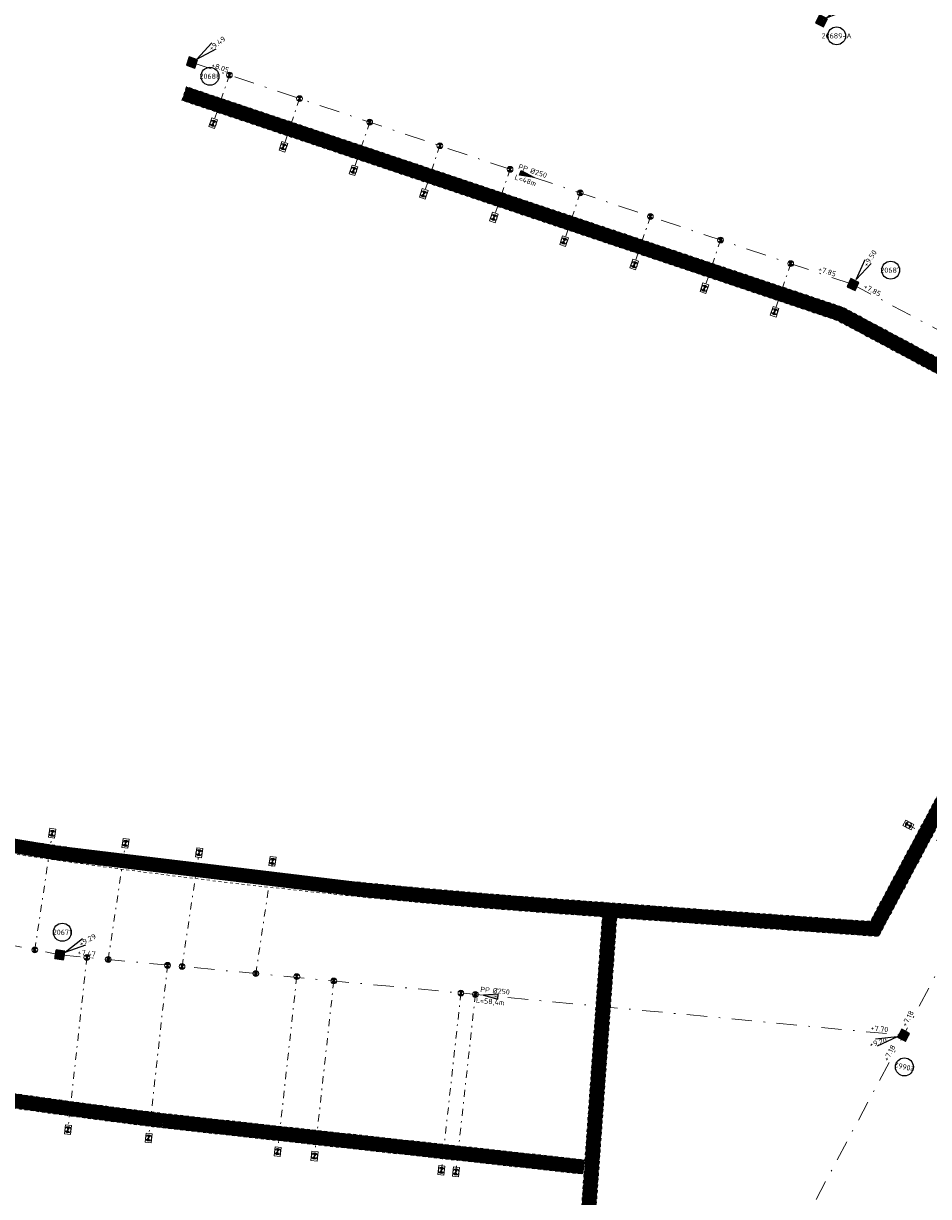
# Model space of a CAD drawing. Header units: metres. Extents: x 166295 to 169354, y 462100 to 463391.
# Tile 15 of 27: x 167699 to 167761, y 462588 to 462669. Entities that reach past the tile are written whole.
import ezdxf
from ezdxf.enums import TextEntityAlignment as Align

# ---------------------------------------------------------------- set-up
doc = ezdxf.new("R2010")
doc.units = ezdxf.units.M
doc.header["$LTSCALE"] = 0.2
for name, pattern in [('NLCS-HIDDEN', [4, 2, -2]), ('RI-VWA_HUISAANSLUITING', [6.1, 2.5, -1.8, 0, -1.8]), ('RI-VWA_PE', [15, 7, -4, 0, -4])]:
    doc.linetypes.add(name, pattern=pattern)
for name, color, linetype, lineweight in [('B-WE-KL-TRACE_WENSTRACE-G', 8, 'NLCS-HIDDEN', 18), ('B-WE-KL-TRACE_WENSTRACE-G2', 252, 'Continuous', 35), ('B-WE-RI-VWA_HUISAANSLUITING_PP_125-G', 252, 'RI-VWA_HUISAANSLUITING', 18), ('B-WE-RI-VWA_HULPSTUK-ONTSTOPPINGSSTUK_PP_125-S', 252, 'Continuous', 20), ('B-WE-RI-VWA_HULPSTUK_INLAAT-KNEVELINLAAT_250-125-G', 252, 'Continuous', 20), ('B-WE-RI-VWA_PUTNUMMER-S', 252, 'Continuous', 25), ('B-WE-RI-VWA_RIOOLPUT_INSPECTIEPUT-S', 252, 'Continuous', 25), ('B-WE-RI-VWA_STROOMRICHTING-S', 252, 'Continuous', 25), ('B-WE-RI-VWA_TRANSPORTLEIDING_PE_250-G', 252, 'RI-VWA_PE', 18), ('N-WE-RI-VWA_PUTNUMMER-S', 32, 'Continuous', 25), ('N-WE-RI-VWA_RIOOLPUT_INSPECTIEPUT-S', 32, 'Continuous', 25)]:
    doc.layers.add(name, color=color, linetype=linetype, lineweight=lineweight)
doc.styles.add('NLCS-ISO', font='NLCS-ISO.ttf')

# ---------------------------------------------------------------- blocks, each defined once
blk = doc.blocks.new('*U92')
at = {"ltscale": 0.1}
blk.add_hatch(color=256, dxfattribs=at).paths.add_polyline_path([(-2.5, 0), (2.5, -0.83), (2.5, 0.83)])
at = {"ltscale": 0.1, "flags": 128}
blk.add_lwpolyline([(-2.5, 0), (2.5, -0.83), (2.5, 0.83)], close=True, dxfattribs=at)
at = {"ltscale": 0.1, "style": 'NLCS-ISO'}
for tag, p in [('BOBL', (-136.84, 0)), ('MAT', (-0.5, 0.5))]:
    blk.add_attdef(tag, text='', height=1.8, dxfattribs=at).set_placement(p, align=Align.BOTTOM_RIGHT)
for tag, p in [('DIA', (0.5, 0.5)), ('BOBR', (131.31, 0))]:
    blk.add_attdef(tag, text='', height=1.8, dxfattribs=at).set_placement(p, align=Align.BOTTOM_LEFT)
at = {"ltscale": 0.1, "style": 'NLCS-ISO', "flags": 1}
blk.add_attdef('PUTNR-L', text='', height=1.8, dxfattribs=at).set_placement((-0.82, -5.89), align=Align.BOTTOM_RIGHT)
at = {"ltscale": 0.1, "style": 'NLCS-ISO'}
blk.add_attdef('JVA', text='', height=1.8, dxfattribs=at).set_placement((0, -1), align=Align.TOP_CENTER)
at = {"ltscale": 0.1, "style": 'NLCS-ISO', "flags": 1}
blk.add_attdef('PUTNR-L', text='', height=1.8, dxfattribs=at).set_placement((1.95, -5.77), align=Align.BOTTOM_LEFT)
blk = doc.blocks.new('*U44')
at = {"ltscale": 0.1}
blk.add_hatch(color=256, dxfattribs=at).paths.add_polyline_path([(2.5, 0), (-2.5, -0.83), (-2.5, 0.83)])
at = {"ltscale": 0.1, "flags": 128}
blk.add_lwpolyline([(2.5, 0), (-2.5, -0.83), (-2.5, 0.83)], close=True, dxfattribs=at)
at = {"ltscale": 0.1, "style": 'NLCS-ISO'}
for tag, p in [('BOBL', (-108.92, 0)), ('MAT', (-0.5, 0.5))]:
    blk.add_attdef(tag, text='', height=1.8, dxfattribs=at).set_placement(p, align=Align.BOTTOM_RIGHT)
for tag, p in [('DIA', (0.5, 0.5)), ('BOBR', (105.34, 0))]:
    blk.add_attdef(tag, text='', height=1.8, dxfattribs=at).set_placement(p, align=Align.BOTTOM_LEFT)
at = {"ltscale": 0.1, "style": 'NLCS-ISO', "flags": 1}
blk.add_attdef('PUTNR-L', text='', height=1.8, dxfattribs=at).set_placement((-0.82, -5.89), align=Align.BOTTOM_RIGHT)
at = {"ltscale": 0.1, "style": 'NLCS-ISO'}
blk.add_attdef('JVA', text='', height=1.8, dxfattribs=at).set_placement((0, -1), align=Align.TOP_CENTER)
at = {"ltscale": 0.1, "style": 'NLCS-ISO', "flags": 1}
blk.add_attdef('PUTNR-L', text='', height=1.8, dxfattribs=at).set_placement((1.95, -5.77), align=Align.BOTTOM_LEFT)
blk = doc.blocks.new('*U45')
at = {"ltscale": 0.1}
blk.add_hatch(color=256, dxfattribs=at).paths.add_polyline_path([(2.5, 0), (-2.5, -0.83), (-2.5, 0.83)])
at = {"ltscale": 0.1, "flags": 128}
blk.add_lwpolyline([(2.5, 0), (-2.5, -0.83), (-2.5, 0.83)], close=True, dxfattribs=at)
at = {"ltscale": 0.1, "style": 'NLCS-ISO'}
for tag, p in [('BOBL', (-56.92, 0)), ('MAT', (-0.5, 0.5))]:
    blk.add_attdef(tag, text='', height=1.8, dxfattribs=at).set_placement(p, align=Align.BOTTOM_RIGHT)
for tag, p in [('DIA', (0.5, 0.5)), ('BOBR', (60.23, 0))]:
    blk.add_attdef(tag, text='', height=1.8, dxfattribs=at).set_placement(p, align=Align.BOTTOM_LEFT)
at = {"ltscale": 0.1, "style": 'NLCS-ISO', "flags": 1}
blk.add_attdef('PUTNR-L', text='', height=1.8, dxfattribs=at).set_placement((-0.82, -5.89), align=Align.BOTTOM_RIGHT)
at = {"ltscale": 0.1, "style": 'NLCS-ISO'}
blk.add_attdef('JVA', text='', height=1.8, dxfattribs=at).set_placement((0, -1), align=Align.TOP_CENTER)
at = {"ltscale": 0.1, "style": 'NLCS-ISO', "flags": 1}
blk.add_attdef('PUTNR-L', text='', height=1.8, dxfattribs=at).set_placement((1.95, -5.77), align=Align.BOTTOM_LEFT)
blk = doc.blocks.new('*U47')
at = {"ltscale": 0.1}
blk.add_hatch(color=256, dxfattribs=at).paths.add_polyline_path([(2.5, 0), (-2.5, -0.83), (-2.5, 0.83)])
at = {"ltscale": 0.1, "flags": 128}
blk.add_lwpolyline([(2.5, 0), (-2.5, -0.83), (-2.5, 0.83)], close=True, dxfattribs=at)
at = {"ltscale": 0.1, "style": 'NLCS-ISO'}
for tag, p in [('BOBL', (-98.6, 0)), ('MAT', (-0.5, 0.5))]:
    blk.add_attdef(tag, text='', height=1.8, dxfattribs=at).set_placement(p, align=Align.BOTTOM_RIGHT)
for tag, p in [('DIA', (0.5, 0.5)), ('BOBR', (102.32, 0))]:
    blk.add_attdef(tag, text='', height=1.8, dxfattribs=at).set_placement(p, align=Align.BOTTOM_LEFT)
at = {"ltscale": 0.1, "style": 'NLCS-ISO', "flags": 1}
blk.add_attdef('PUTNR-L', text='', height=1.8, dxfattribs=at).set_placement((-0.82, -5.89), align=Align.BOTTOM_RIGHT)
at = {"ltscale": 0.1, "style": 'NLCS-ISO'}
blk.add_attdef('JVA', text='', height=1.8, dxfattribs=at).set_placement((0, -1), align=Align.TOP_CENTER)
at = {"ltscale": 0.1, "style": 'NLCS-ISO', "flags": 1}
blk.add_attdef('PUTNR-L', text='', height=1.8, dxfattribs=at).set_placement((1.95, -5.77), align=Align.BOTTOM_LEFT)
blk = doc.blocks.new('*U51')
at = {"ltscale": 0.1}
blk.add_hatch(color=256, dxfattribs=at).paths.add_polyline_path([(2.5, 0), (-2.5, -0.83), (-2.5, 0.83)])
at = {"ltscale": 0.1, "flags": 128}
blk.add_lwpolyline([(2.5, 0), (-2.5, -0.83), (-2.5, 0.83)], close=True, dxfattribs=at)
at = {"ltscale": 0.1, "style": 'NLCS-ISO'}
for tag, p in [('BOBL', (-180.01, 0)), ('MAT', (-0.5, 0.5))]:
    blk.add_attdef(tag, text='', height=1.8, dxfattribs=at).set_placement(p, align=Align.BOTTOM_RIGHT)
for tag, p in [('DIA', (0.5, 0.5)), ('BOBR', (173.09, 0))]:
    blk.add_attdef(tag, text='', height=1.8, dxfattribs=at).set_placement(p, align=Align.BOTTOM_LEFT)
at = {"ltscale": 0.1, "style": 'NLCS-ISO', "flags": 1}
blk.add_attdef('PUTNR-L', text='', height=1.8, dxfattribs=at).set_placement((-0.82, -5.89), align=Align.BOTTOM_RIGHT)
at = {"ltscale": 0.1, "style": 'NLCS-ISO'}
blk.add_attdef('JVA', text='', height=1.8, dxfattribs=at).set_placement((0, -1), align=Align.TOP_CENTER)
at = {"ltscale": 0.1, "style": 'NLCS-ISO', "flags": 1}
blk.add_attdef('PUTNR-L', text='', height=1.8, dxfattribs=at).set_placement((1.95, -5.77), align=Align.BOTTOM_LEFT)
blk = doc.blocks.new('SRI-HULP_INLAAT_125MM-SO')
h = blk.add_hatch(color=256)
h.dxf.hatch_style = 1
h.paths.add_polyline_path([(-0.71, 0.71, 0.198912), (-1, 0, 0.198912), (-0.71, -0.71), (0, 0)])
h = blk.add_hatch(color=256)
h.dxf.hatch_style = 1
h.paths.add_polyline_path([(1, 0, 0.198912), (0.71, 0.71), (0, 0), (0.71, -0.71, 0.198912)])
for p, q in [((-0.71, 0.71), (0.71, -0.71)), ((-0.71, -0.71), (0.71, 0.71))]:
    blk.add_line(p, q)
blk.add_circle((0, 0), 1)
blk = doc.blocks.new('SRI-HULP_ONTSTOP-SO')
at = {"ltscale": 0.1}
for points in [[(-0.87, 0.58, 0.148069), (-1.05, 0, 0.148069), (-0.87, -0.58), (0, 0)], [(0, 0), (0.87, -0.58, 0.148069), (1.05, 0, 0.148069), (0.87, 0.58)]]:
    blk.add_hatch(color=256, dxfattribs=at).paths.add_polyline_path(points)
for p, q in [((0.87, 0.58), (-0.87, -0.58)), ((-0.87, 0.58), (0.87, -0.58))]:
    blk.add_line(p, q, dxfattribs=at)
at = {"flags": 128}
blk.add_lwpolyline([(-1.58, -1.05), (1.57, -1.05), (1.57, 1.05), (-1.58, 1.05)], close=True, dxfattribs=at)
at = {"ltscale": 0.1}
blk.add_circle((0, 0), 1.05, dxfattribs=at)
blk = doc.blocks.new('*U151')
for q in [(7.78, 5.59), (8.96, 3.39)]:
    blk.add_line((1.76, 0.94), q)
blk.add_circle((0.83, 7.78), 3.09)
at = {"ltscale": 0.1, "style": 'NLCS-ISO'}
blk.add_attdef('PUTNR', text='', height=1.8, dxfattribs=at).set_placement((0.83, 7.78), align=Align.MIDDLE_CENTER)
blk.add_attdef('PUTHGT', text='', height=1.8, rotation=28.1939, dxfattribs=at).set_placement((6.73, 3.64), align=Align.MIDDLE_LEFT)
blk = doc.blocks.new('*U152')
for q in [(6.83, 6.72), (8.34, 4.72)]:
    blk.add_line((1.6, 1.2), q)
blk.add_circle((6.18, -4.74), 3.09)
at = {"ltscale": 0.1, "style": 'NLCS-ISO'}
blk.add_attdef('PUTHGT', text='', height=1.8, rotation=37.0302, dxfattribs=at).set_placement((6.09, 4.63), align=Align.MIDDLE_LEFT)
blk.add_attdef('PUTNR', text='', height=1.8, dxfattribs=at).set_placement((6.18, -4.74), align=Align.MIDDLE_CENTER)
blk = doc.blocks.new('*U153')
for q in [(7.76, 5.63), (8.95, 3.43)]:
    blk.add_line((1.76, 0.95), q)
blk.add_circle((-2.9, 10.53), 3.09)
at = {"ltscale": 0.1, "style": 'NLCS-ISO'}
blk.add_attdef('PUTNR', text='', height=1.8, dxfattribs=at).set_placement((-2.9, 10.53), align=Align.MIDDLE_CENTER)
blk.add_attdef('PUTHGT', text='', height=1.8, rotation=208.4725, dxfattribs=at).set_placement((10.51, 5.73), align=Align.MIDDLE_LEFT)
blk = doc.blocks.new('*U157')
for q in [(7.53, 5.92), (8.81, 3.77)]:
    blk.add_line((1.72, 1.02), q)
blk.add_circle((5.23, -5.15), 3.09)
at = {"ltscale": 0.1, "style": 'NLCS-ISO'}
blk.add_attdef('PUTHGT', text='', height=1.8, rotation=30.6906, dxfattribs=at).set_placement((6.56, 3.93), align=Align.MIDDLE_LEFT)
blk.add_attdef('PUTNR', text='', height=1.8, dxfattribs=at).set_placement((5.23, -5.15), align=Align.MIDDLE_CENTER)
blk = doc.blocks.new('*U167')
for q in [(4.17, 8.63), (6.26, 7.26)]:
    blk.add_line((1.1, 1.67), q)
blk.add_circle((12.99, 4.94), 3.09)
at = {"ltscale": 0.1, "style": 'NLCS-ISO'}
blk.add_attdef('PUTHGT', text='', height=1.8, rotation=56.7289, dxfattribs=at).set_placement((4.17, 6.41), align=Align.MIDDLE_LEFT)
blk.add_attdef('PUTNR', text='', height=1.8, dxfattribs=at).set_placement((12.99, 4.94), align=Align.MIDDLE_CENTER)
blk = doc.blocks.new('Inspectieputdeksel 610x610')
h = blk.add_hatch()
h.set_pattern_fill('ANGLE', color=253, scale=0.2)
h.set_pattern_definition([(0, (0, 0), (0, 0.055), [0.04, -0.015]), (90, (0, 0), (-0.055, 3e-18), [0.04, -0.015])])
h.paths.add_polyline_path([(-0.305, -0.305), (0.305, -0.305), (0.305, 0.305), (-0.305, 0.305)])
blk.add_lwpolyline([(-0.305, -0.305), (0.305, -0.305), (0.305, 0.305), (-0.305, 0.305)], close=True)
blk.add_circle((0, 0), 0.26)

msp = doc.modelspace()

# ---------------------------------------------------------------- linework, layer by layer
at = {"layer": 'B-WE-KL-TRACE_WENSTRACE-G', "ltscale": 0.5, "flags": 128}
for points in [[(167410.665, 462818.359), (167410.832, 462817.373), (167412.846, 462817.713), (167420.874, 462815.007), (167422.322, 462814.518, 0.094446), (167433.042, 462813.042, -0.001561), (167438.213, 462813.292, -0.03151), (167534.772, 462811.689, -0.02225), (167602.473, 462803.244, 0.041212), (167606.441, 462802.901, 0.041013), (167610.393, 462803.21), (167613.72, 462803.764), (167607.636, 462769.521, 0.036978), (167499.768, 462781.358, 0.023972), (167490.87, 462781.246, 0.012762), (167481.318, 462780.422, -0.001383), (167480.152, 462780.295, -0.01501), (167467.454, 462779.328, -0.007234), (167461.318, 462779.135, 0.007722), (167438.702, 462778.4, 0.003041), (167429.802, 462777.919), (167423.806, 462773.578, 0.077674), (167422.272, 462772.056), (167419.95, 462771.662), (167420.117, 462770.676), (167422.856, 462771.14, -0.094113), (167424.393, 462772.768), (167430.153, 462776.938, -0.002942), (167438.75, 462777.401, -0.007722), (167461.335, 462778.135, 0.007234), (167467.5, 462778.329, 0.01501), (167480.258, 462779.3, 0.001383), (167481.429, 462779.428, -0.012762), (167490.931, 462780.248, -0.023972), (167499.732, 462780.358, -0.032941), (167595.802, 462770.6), (167586.842, 462720.168, 0.055062), (167487.372, 462726.265), (167472.5, 462725.539), (167455.835, 462724.725), (167455.883, 462723.727), (167472.963, 462724.561), (167487.421, 462725.267, -0.055063), (167586.674, 462719.183), (167583.236, 462699.311, 0.034206), (167518.416, 462704.672), (167518.316, 462704.576, 0.016207), (167490.338, 462704.24), (167475.104, 462703.5), (167474.786, 462676.99), (167469.786, 462677.051), (167469.774, 462676.052), (167474.773, 462675.99), (167513.518, 462675.523), (167512.442, 462643.914), (167472.893, 462644.389), (167472.881, 462643.389), (167515.606, 462642.875, -0.027959), (167510.713, 462604.794), (167507.121, 462604.853), (167506.581, 462571.757), (167454.489, 462572.607), (167455.129, 462611.902), (167454.129, 462611.918), (167453.473, 462571.623), (167507.565, 462570.741), (167508.104, 462603.837), (167511.541, 462603.781, 0.028616), (167516.608, 462642.863), (167527.466, 462642.733, -0.012848), (167525.723, 462624.553, -0.015493), (167522.382, 462602.787), (167521.838, 462599.847), (167517.042, 462573.97), (167535.404, 462568.686, 0.006774), (167548.331, 462565.156, 0.027332), (167601.302, 462554.505), (167584.566, 462534.137), (167585.339, 462533.502), (167602.458, 462554.337), (167683.749, 462543.014), (167721.661, 462537.733), (167728.797, 462551.107), (167748.513, 462548.361), (167748.65, 462549.351), (167729.299, 462552.047), (167736.994, 462566.467), (167738.688, 462590.211), (167739.886, 462606.986), (167749.773, 462606.281), (167757.928, 462605.699), (167760.857, 462611.187), (167770.607, 462629.459), (167789.582, 462625.278), (167789.797, 462626.254), (167771.096, 462630.375), (167774.917, 462637.535), (167785.932, 462658.178), (167786.924, 462660.036, 0.005182), (167805.957, 462655.974), (167806.155, 462656.954, -0.005108), (167787.412, 462660.952), (167819.592, 462721.256, 0.223087), (167821.934, 462724.984, 0.003248), (167821.974, 462725.329, 0.133429), (167819.795, 462739.148), (167806.858, 462767.989, 0.061342), (167794.622, 462788.208), (167807.881, 462804.345, -0.179074), (167839.375, 462822.738), (168165.741, 462880.174), (168165.568, 462881.159), (167839.202, 462823.723, 0.179074), (167807.108, 462804.98), (167793.985, 462789.008, 0.053653), (167779.369, 462803.651, 0.093577), (167747.758, 462820.612, 0.005505), (167745.721, 462821.231), (167725.977, 462826.99), (167715.461, 462830.079, 0.023713), (167718.199, 462848.32, 0.032883), (167719.114, 462873.87), (167718.115, 462873.84, -0.032477), (167717.235, 462848.734, 0.043605), (167585.816, 462891.946, 0.008076), (167560.735, 462897.407), (167560.936, 462897.933), (167569.975, 462921.657), (167569.041, 462922.013), (167560.726, 462900.191, 0.036184), (167447.143, 462914.418), (167447.091, 462913.42, -0.036131), (167560.365, 462899.244), (167560.001, 462898.289), (167548.449, 462867.971, 0.000969), (167548.099, 462867.036, 0.013834), (167543.501, 462853.563), (167531.39, 462858.139, 0.065497), (167506.171, 462864.057), (167478.327, 462866.841), (167477.276, 462868.125), (167450.39, 462870.813), (167450.291, 462869.818), (167476.765, 462867.171), (167477.815, 462865.887), (167506.071, 462863.062, -0.065497), (167531.036, 462857.204), (167543.205, 462852.605, 0.004913), (167541.772, 462847.757, 0.0091), (167539.378, 462838.735, 0.025841), (167534.389, 462812.722, 0.028285), (167447.592, 462814.67), (167447.445, 462827.663), (167445.145, 462827.636), (167445.157, 462826.636), (167446.456, 462826.652), (167446.593, 462814.636, 0.002745), (167438.168, 462814.291, 0.001561), (167432.991, 462814.04, -0.094446), (167422.641, 462815.466), (167421.193, 462815.954), (167412.927, 462818.741)], [(167657.184, 462620.941), (167659.563, 462619.782, 0.032681), (167722.515, 462609.405, 0.006699), (167735.56, 462608.298), (167749.844, 462607.278), (167757.352, 462606.742), (167759.975, 462611.658), (167774.035, 462638.006), (167755.084, 462648.118), (167709.917, 462663.286), (167710.236, 462664.233), (167755.482, 462649.04), (167774.506, 462638.888), (167785.05, 462658.648), (167796.176, 462679.499, -0.052088), (167747.619, 462706.4), (167723.391, 462676.878), (167722.618, 462677.513), (167746.798, 462706.976, -0.013699), (167735.069, 462715.73)], [(167656.531, 462620.146), (167644.592, 462605.616, 0.007324), (167658.999, 462602.143, 0.018994), (167696.773, 462595.116), (167698.256, 462594.9, 0.00519), (167708.666, 462593.512), (167737.693, 462590.32), (167738.888, 462607.058), (167735.488, 462607.3, -0.006699), (167722.417, 462608.409, -0.032739), (167659.227, 462618.834)], [(167603.202, 462555.243), (167643.892, 462604.763, 0.007554), (167658.779, 462601.167, 0.018994), (167696.629, 462594.126), (167698.113, 462593.91, 0.005194), (167708.55, 462592.518), (167737.622, 462589.322), (167736.011, 462566.75), (167721.107, 462538.82), (167683.887, 462544.005)]]:
    msp.add_lwpolyline(points, format="xyb", close=True, dxfattribs=at)
at = {"layer": 'B-WE-KL-TRACE_WENSTRACE-G2', "const_width": 1, "flags": 128}
for points in [[(167602.25, 462554.871), (167683.818, 462543.509), (167721.384, 462538.277), (167728.52, 462551.65), (167736.502, 462566.608), (167738.189, 462590.246), (167739.422, 462607.521), (167749.809, 462606.779), (167757.64, 462606.221), (167760.416, 462611.423), (167770.345, 462630.029), (167774.476, 462637.771), (167785.491, 462658.413), (167786.662, 462660.608), (167819.213, 462721.609, 0.23023)], [(167602.25, 462554.871), (167683.818, 462543.509), (167721.384, 462538.277), (167728.52, 462551.65), (167736.502, 462566.608), (167738.189, 462590.246), (167739.422, 462607.521), (167749.809, 462606.779), (167757.64, 462606.221), (167760.416, 462611.423), (167770.345, 462630.029), (167774.476, 462637.771), (167785.491, 462658.413), (167786.662, 462660.608), (167819.213, 462721.609, 0.23023)], [(167738.924, 462607.556), (167735.524, 462607.799, -0.006699), (167722.466, 462608.907, -0.03271), (167659.395, 462619.308), (167656.75, 462620.596)], [(167644.468, 462605.131, 0.007324), (167658.889, 462601.655, 0.018994), (167696.701, 462594.621), (167698.184, 462594.405, 0.005192), (167708.608, 462593.015), (167737.639, 462589.823)]]:
    msp.add_lwpolyline(points, format="xyb", dxfattribs=at)
msp.add_lwpolyline([(167774.27, 462638.447), (167755.283, 462648.579), (167710.076, 462663.76)], dxfattribs=at)
at = {"layer": 'B-WE-RI-VWA_HUISAANSLUITING_PP_125-G'}
for points in [[(167713.193, 462665.033), (167712.079, 462661.715)], [(167718.028, 462663.41), (167716.914, 462660.092)], [(167722.863, 462661.786), (167721.749, 462658.469)], [(167727.697, 462660.163), (167726.583, 462656.845)], [(167732.532, 462658.539), (167731.418, 462655.222)], [(167737.367, 462656.916), (167736.253, 462653.598)], [(167742.201, 462655.292), (167741.087, 462651.975)], [(167747.036, 462653.669), (167745.922, 462650.351)], [(167751.871, 462652.045), (167750.757, 462648.728)], [(167759.982, 462613.371), (167765.735, 462610.302)], [(167699.789, 462604.781), (167700.992, 462612.813)], [(167704.847, 462604.12), (167706.044, 462612.114)], [(167709.932, 462603.635), (167711.104, 462611.468)], [(167715.016, 462603.15), (167716.172, 462610.875)], [(167703.374, 462604.26), (167702.069, 462592.387)], [(167708.933, 462603.714), (167707.626, 462591.827)], [(167717.837, 462602.938), (167716.512, 462590.886)], [(167720.386, 462602.638), (167719.059, 462590.572)], [(167729.147, 462601.803), (167727.805, 462589.596)], [(167730.143, 462601.708), (167728.799, 462589.487)]]:
    msp.add_lwpolyline(points, dxfattribs=at)
at = {"layer": 'B-WE-RI-VWA_TRANSPORTLEIDING_PE_250-G', "flags": 128}
for points in [[(167710.621, 462665.897), (167756.158, 462650.606)], [(167756.158, 462650.606), (167780.352, 462637.695)], [(167780.352, 462637.695), (167759.648, 462598.896)], [(167654.927, 462613.705), (167701.518, 462604.437)], [(167701.518, 462604.437), (167759.648, 462598.896)], [(167724.424, 462532.886), (167759.648, 462598.896)]]:
    msp.add_lwpolyline(points, dxfattribs=at)

# ---------------------------------------------------------------- block references
at = {"layer": 'B-WE-RI-VWA_HULPSTUK-ONTSTOPPINGSSTUK_PP_125-S'}
for p, xscale, yscale, zscale, rotation in [((167712.079, 462661.715), 0.2000000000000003, 0.2000000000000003, 0.2000000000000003, 251.4381459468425), ((167716.914, 462660.092), 0.2000000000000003, 0.2000000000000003, 0.2000000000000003, 251.4381459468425), ((167721.749, 462658.469), 0.2000000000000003, 0.2000000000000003, 0.2000000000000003, 251.4381459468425), ((167726.583, 462656.845), 0.2000000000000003, 0.2000000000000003, 0.2000000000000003, 251.4381459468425), ((167731.418, 462655.222), 0.2000000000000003, 0.2000000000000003, 0.2000000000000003, 251.4381459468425), ((167736.253, 462653.598), 0.2000000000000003, 0.2000000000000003, 0.2000000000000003, 251.4381459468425), ((167741.087, 462651.975), 0.2000000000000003, 0.2000000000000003, 0.2000000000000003, 251.4381459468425), ((167745.922, 462650.351), 0.2000000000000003, 0.2000000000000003, 0.2000000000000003, 251.4381459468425), ((167750.757, 462648.728), 0.2000000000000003, 0.2000000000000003, 0.2000000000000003, 251.4381459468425), ((167700.992, 462612.813), 0.1999999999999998, 0.1999999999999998, 0.1999999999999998, 261.4849386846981), ((167759.982, 462613.371), 0.2, 0.2, 0.2, 331.914806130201), ((167706.044, 462612.114), 0.1999999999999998, 0.1999999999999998, 0.1999999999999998, 261.4849386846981), ((167711.104, 462611.468), 0.1999999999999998, 0.1999999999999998, 0.1999999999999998, 261.4849386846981), ((167716.172, 462610.875), 0.1999999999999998, 0.1999999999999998, 0.1999999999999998, 261.4849386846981), ((167702.069, 462592.387), 0.2000000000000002, 0.2000000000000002, 0.2000000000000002, 263.7251473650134), ((167707.626, 462591.827), 0.2000000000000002, 0.2000000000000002, 0.2000000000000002, 263.7251473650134), ((167716.512, 462590.886), 0.2000000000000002, 0.2000000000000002, 0.2000000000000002, 263.7251473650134), ((167719.059, 462590.572), 0.2000000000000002, 0.2000000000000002, 0.2000000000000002, 263.7251473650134), ((167727.805, 462589.596), 0.2000000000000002, 0.2000000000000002, 0.2000000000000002, 263.7251473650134), ((167728.799, 462589.487), 0.2000000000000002, 0.2000000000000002, 0.2000000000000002, 263.7251473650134)]:
    msp.add_blockref('SRI-HULP_ONTSTOP-SO', p, dxfattribs=dict(at, xscale=xscale, yscale=yscale, zscale=zscale, rotation=rotation))
at = {"layer": 'B-WE-RI-VWA_HULPSTUK_INLAAT-KNEVELINLAAT_250-125-G', "xscale": 0.1999999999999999, "yscale": 0.1999999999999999, "zscale": 0.1999999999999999, "rotation": 87.33560496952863}
for p in [(167713.193, 462665.033), (167718.028, 462663.41), (167722.863, 462661.786), (167727.697, 462660.163), (167732.532, 462658.539), (167737.367, 462656.916), (167742.201, 462655.292), (167747.036, 462653.669), (167751.871, 462652.045), (167699.789, 462604.781), (167703.374, 462604.26), (167704.847, 462604.12), (167708.933, 462603.714), (167709.932, 462603.635), (167715.016, 462603.15), (167717.837, 462602.938), (167720.386, 462602.638), (167729.147, 462601.803), (167730.143, 462601.708)]:
    msp.add_blockref('SRI-HULP_INLAAT_125MM-SO', p, dxfattribs=at)
at = {"layer": 'B-WE-RI-VWA_PUTNUMMER-S', "xscale": 0.2, "yscale": 0.2, "zscale": 0.2, "rotation": 167.3623680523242}
msp.add_blockref('*U153', (167759.597, 462598.898), dxfattribs=at).add_auto_attribs({'PUTNR': '20662', 'PUTHGT': '+9.20'})
at = {"layer": 'B-WE-RI-VWA_RIOOLPUT_INSPECTIEPUT-S', "rotation": 331.9148060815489}
msp.add_blockref('Inspectieputdeksel 610x610', (167759.648, 462598.896), dxfattribs=at)
at = {"layer": 'B-WE-RI-VWA_STROOMRICHTING-S', "xscale": 0.2, "yscale": 0.2, "zscale": 0.2}
for name, p, rotation, values in [('*U44', (167733.72, 462658.14), 341.4381459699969, {'MAT': 'PP', 'DIA': '%%c250', 'JVA': 'L=48m', 'BOBL': '+8.05', 'BOBR': '+7.85'}), ('*U45', (167767.96, 462644.308), 331.9148606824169, {'MAT': 'PP', 'DIA': '%%c250', 'JVA': 'L=27,4m', 'BOBL': '+7.85', 'BOBR': '+7.74'}), ('*U47', (167769.751, 462617.829), 61.91480608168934, {'MAT': 'PP', 'DIA': '%%c250', 'JVA': 'L=44m', 'BOBL': '+7.18', 'BOBR': '+7.09'}), ('*U92', (167731.202, 462601.607), 354.554591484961, {'MAT': 'PP', 'DIA': '%%c250', 'JVA': 'L=58,4m', 'BOBL': '+7.47', 'BOBR': '+7.70'}), ('*U51', (167742.351, 462566.481), 61.91486068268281, {'MAT': 'PP', 'DIA': '%%c250', 'JVA': 'L=74,8m', 'BOBL': '+7.48', 'BOBR': '+7.18'})]:
    msp.add_blockref(name, p, dxfattribs=dict(at, rotation=rotation)).add_auto_attribs(values)
at = {"layer": 'N-WE-RI-VWA_PUTNUMMER-S', "xscale": 0.2, "yscale": 0.2, "zscale": 0.2}
for name, p, values in [('*U157', (167753.986, 462668.762), {'PUTNR': '20689-A', 'PUTHGT': '+9.50'}), ('*U152', (167710.621, 462665.897), {'PUTNR': '20688', 'PUTHGT': '+9.49'}), ('*U167', (167756.158, 462650.606), {'PUTNR': '20687', 'PUTHGT': '+9.50'}), ('*U151', (167701.518, 462604.437), {'PUTNR': '20671', 'PUTHGT': '+9.29'})]:
    msp.add_blockref(name, p, dxfattribs=at).add_auto_attribs(values)
at = {"layer": 'N-WE-RI-VWA_RIOOLPUT_INSPECTIEPUT-S'}
for p, rotation in [((167753.986, 462668.762), 333.8037590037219), ((167710.621, 462665.897), 341.438145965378), ((167756.158, 462650.606), 335.3480953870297), ((167701.518, 462604.437), 351.4687994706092)]:
    msp.add_blockref('Inspectieputdeksel 610x610', p, dxfattribs=dict(at, rotation=rotation))

doc.saveas('drawing.dxf')
